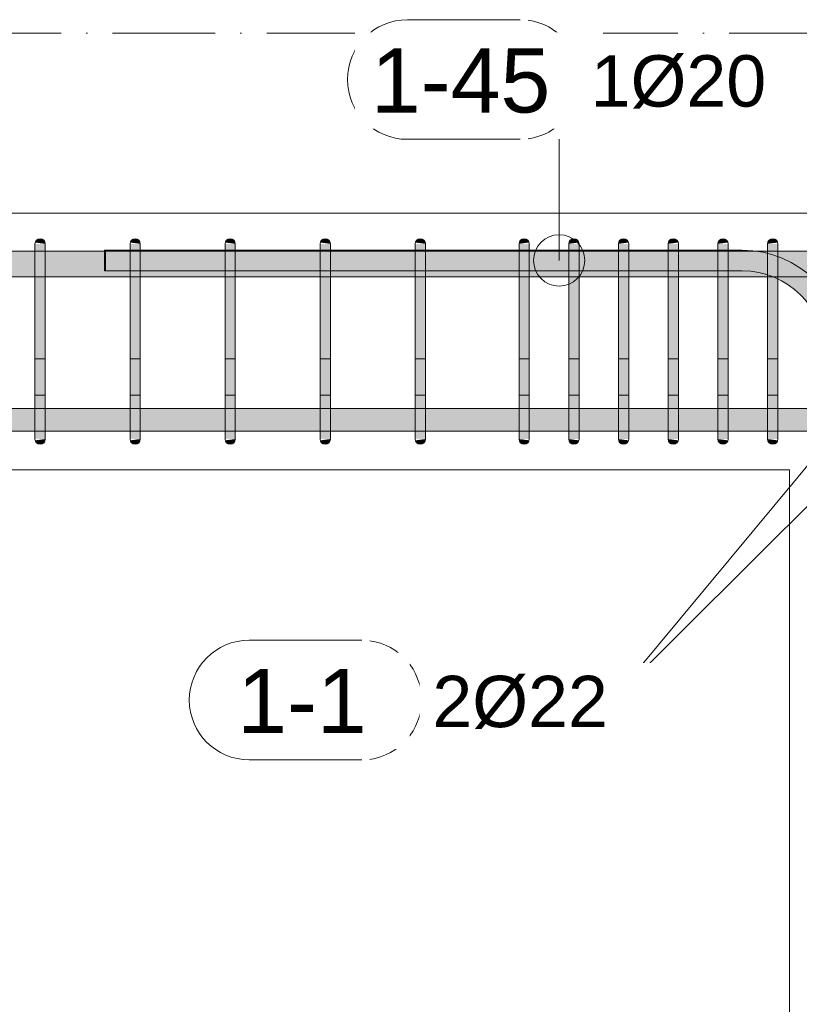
# Model space of a CAD drawing. Header units: millimetres. Extents: x -25607 to 9385, y 1894 to 10168.
# Tile 42 of 181: x -14139 to -13380, y 8150 to 9108. Entities that reach past the tile are written whole.
import ezdxf

# ---------------------------------------------------------------- set-up
doc = ezdxf.new("R2010")
doc.units = ezdxf.units.MM
doc.linetypes.add('Čerchovaná', pattern=[150, 100, -25, 0, -25])
for name, color, linetype, lineweight in [('A-FLOR-LEVL', 51, 'Continuous', 5), ('S-BEAM', 12, 'Continuous', 9), ('S-COLS', 52, 'Continuous', 9), ('S-RBAR', 171, 'Continuous', 5), ('S-RBAR-IDEN', 171, 'Continuous', 5)]:
    doc.layers.add(name, color=color, linetype=linetype, lineweight=lineweight)
doc.styles.add('Arial', font='arial.ttf', dxfattribs={"height": 50})
doc.styles.add('Arial_1', font='arial.ttf', dxfattribs={"height": 62.5})

# ---------------------------------------------------------------- blocks, each defined once
blk = doc.blocks.new('Popisek výztuže - _Typ_ množství_PRAVÝ _řezy_-573729-V4')
at = {"layer": 'S-RBAR-IDEN'}
for p, q in [((-24857.77, 9096.15), (-24967.46, 9096.15)), ((-24967.46, 8979.71), (-24857.77, 8979.71))]:
    blk.add_line(p, q, dxfattribs=at)
for centre, start, end in [((-24967.46, 9037.93), 90, 270), ((-24857.77, 9037.93), 277.64339, 82.35661)]:
    blk.add_arc(centre, 58.22, start, end, dxfattribs=at)

msp = doc.modelspace()

# ---------------------------------------------------------------- hatches: boundary and pattern name
at = {"layer": 'S-RBAR'}
for points in [[(-14114.64, 8890), (-14114.81, 8891.29), (-14115.31, 8892.5), (-14116.1, 8893.54), (-14117.14, 8894.33), (-14118.34, 8894.83), (-14119.64, 8895), (-14120.93, 8894.83), (-14122.14, 8894.33), (-14123.17, 8893.54), (-14123.97, 8892.5), (-14124.47, 8891.29), (-14114.81, 8890.02)], [(-14022.09, 8890), (-14022.26, 8891.29), (-14022.76, 8892.5), (-14023.56, 8893.54), (-14024.75, 8894.4), (-14025.8, 8894.83), (-14027.09, 8895), (-14028.39, 8894.83), (-14029.59, 8894.33), (-14030.63, 8893.54), (-14031.42, 8892.5), (-14031.92, 8891.29), (-14022.26, 8890.02)], [(-13929.55, 8890), (-13929.72, 8891.29), (-13930.22, 8892.5), (-13931.01, 8893.54), (-13932.05, 8894.33), (-13933.25, 8894.83), (-13934.55, 8895), (-13935.84, 8894.83), (-13937.05, 8894.33), (-13938.08, 8893.54), (-13938.88, 8892.5), (-13939.38, 8891.29), (-13929.72, 8890.02)], [(-13837, 8890), (-13837.17, 8891.29), (-13837.67, 8892.5), (-13838.47, 8893.54), (-13839.5, 8894.33), (-13840.71, 8894.83), (-13842, 8895), (-13843.29, 8894.83), (-13844.5, 8894.33), (-13845.54, 8893.54), (-13846.33, 8892.5), (-13846.83, 8891.29), (-13837.17, 8890.02)], [(-13744.46, 8890), (-13744.63, 8891.29), (-13745.13, 8892.5), (-13745.92, 8893.54), (-13747.12, 8894.4), (-13748.16, 8894.83), (-13749.46, 8895), (-13750.75, 8894.83), (-13751.96, 8894.33), (-13752.99, 8893.54), (-13753.79, 8892.5), (-13754.28, 8891.29), (-13744.63, 8890.02)], [(-13653.33, 8890), (-13643.5, 8891.29), (-13644, 8892.5), (-13644.8, 8893.54), (-13646, 8894.4), (-13647.04, 8894.83), (-13648.33, 8895), (-13649.63, 8894.83), (-13650.83, 8894.33), (-13651.87, 8893.54), (-13652.66, 8892.5), (-13653.16, 8891.29)], [(-13604.94, 8890), (-13595.11, 8891.29), (-13595.61, 8892.5), (-13596.41, 8893.54), (-13597.61, 8894.4), (-13598.65, 8894.83), (-13599.94, 8895), (-13601.24, 8894.83), (-13602.44, 8894.33), (-13603.48, 8893.54), (-13604.27, 8892.5), (-13604.77, 8891.29)], [(-13556.55, 8890), (-13546.72, 8891.29), (-13547.29, 8892.59), (-13548.02, 8893.54), (-13549.22, 8894.4), (-13550.26, 8894.83), (-13551.55, 8895), (-13552.85, 8894.83), (-13554.05, 8894.33), (-13555.09, 8893.54), (-13555.88, 8892.5), (-13556.38, 8891.29)], [(-13508.16, 8890), (-13498.33, 8891.29), (-13498.83, 8892.5), (-13499.63, 8893.54), (-13500.83, 8894.4), (-13501.87, 8894.83), (-13503.16, 8895), (-13504.46, 8894.83), (-13505.66, 8894.33), (-13506.7, 8893.54), (-13507.49, 8892.5), (-13507.99, 8891.29)], [(-13459.77, 8890), (-13449.94, 8891.29), (-13450.44, 8892.5), (-13451.24, 8893.54), (-13452.44, 8894.4), (-13453.48, 8894.83), (-13454.77, 8895), (-13456.07, 8894.83), (-13457.27, 8894.33), (-13458.31, 8893.54), (-13459.1, 8892.5), (-13459.6, 8891.29)], [(-13411.38, 8890), (-13401.56, 8891.29), (-13402.05, 8892.5), (-13402.85, 8893.54), (-13404.05, 8894.4), (-13405.09, 8894.83), (-13406.38, 8895), (-13407.68, 8894.83), (-13408.88, 8894.33), (-13409.92, 8893.54), (-13410.72, 8892.5), (-13411.21, 8891.29)], [(-14114.64, 8865), (-14114.64, 8890), (-14124.64, 8890), (-14124.64, 8865)], [(-14055.95, 8882.8), (-14055.95, 8883.8), (-14056.95, 8883.8), (-14056.95, 8882.8)], [(-14022.09, 8865), (-14022.09, 8890), (-14032.09, 8890), (-14032.09, 8865)], [(-13939.55, 8865), (-13929.55, 8865), (-13929.55, 8890), (-13939.55, 8890), (-13939.55, 8869.55)], [(-13837, 8865), (-13837, 8890), (-13847, 8890), (-13847, 8865)], [(-13744.46, 8865), (-13744.46, 8890), (-13754.46, 8890), (-13754.46, 8865)], [(-13643.33, 8865), (-13643.33, 8890), (-13653.33, 8890), (-13653.33, 8865)], [(-13594.94, 8865), (-13594.94, 8890), (-13604.94, 8890), (-13604.94, 8865)], [(-13546.55, 8865), (-13546.72, 8890), (-13556.55, 8890), (-13556.55, 8865), (-13547.29, 8865)], [(-13498.16, 8865), (-13498.16, 8890), (-13508.16, 8890), (-13508.16, 8865)], [(-13449.77, 8865), (-13449.77, 8890), (-13459.77, 8890), (-13459.77, 8865)], [(-13401.38, 8865), (-13401.38, 8890), (-13411.38, 8890), (-13411.38, 8865)], [(-14124.64, 8725), (-14114.64, 8725), (-14114.64, 8865), (-14124.64, 8865), (-14124.64, 8741.44)], [(-14032.09, 8725), (-14022.09, 8725), (-14022.09, 8865), (-14032.09, 8865), (-14032.09, 8741.44)], [(-13933.09, 8725), (-13929.55, 8725), (-13929.55, 8865), (-13939.55, 8865), (-13939.55, 8725)], [(-13847, 8725), (-13837, 8725), (-13837, 8865), (-13847, 8865), (-13847, 8741.44)], [(-13754.46, 8725), (-13744.46, 8725), (-13744.46, 8865), (-13754.46, 8865), (-13754.46, 8741.44)], [(-13643.33, 8725), (-13643.33, 8865), (-13653.33, 8865), (-13653.33, 8725)], [(-13594.94, 8725), (-13594.94, 8865), (-13604.94, 8865), (-13604.94, 8725)], [(-13547.29, 8725), (-13546.55, 8725), (-13546.55, 8865), (-13556.55, 8865), (-13556.55, 8725)], [(-13498.16, 8725), (-13498.16, 8865), (-13508.16, 8865), (-13508.16, 8725)], [(-13449.77, 8725), (-13449.77, 8865), (-13459.77, 8865), (-13459.77, 8725)], [(-13401.38, 8725), (-13401.38, 8865), (-13411.38, 8865), (-13411.38, 8725)], [(-13643.5, 8700), (-13643.33, 8700), (-13643.33, 8725), (-13653.33, 8725), (-13653.33, 8700), (-13648.33, 8700)], [(-13595.11, 8700), (-13594.94, 8700), (-13594.94, 8725), (-13604.94, 8725), (-13604.94, 8700), (-13599.94, 8700)], [(-13546.72, 8700), (-13546.55, 8700), (-13546.55, 8725), (-13556.55, 8725), (-13556.55, 8700), (-13547.29, 8700)], [(-13498.33, 8700), (-13498.16, 8700), (-13498.16, 8725), (-13508.16, 8725), (-13508.16, 8700), (-13503.16, 8700)], [(-13449.94, 8700), (-13449.77, 8700), (-13449.77, 8725), (-13459.77, 8725), (-13459.77, 8700), (-13454.77, 8700)], [(-13401.56, 8700), (-13401.38, 8700), (-13401.38, 8725), (-13411.38, 8725), (-13411.38, 8700), (-13406.38, 8700)], [(-14119.64, 8695), (-14118.34, 8695.17), (-14117.14, 8695.67), (-14116.1, 8696.46), (-14115.31, 8697.5), (-14114.81, 8698.71), (-14114.81, 8699.98), (-14124.47, 8698.71), (-14123.97, 8697.5), (-14123.17, 8696.46), (-14122.14, 8695.67), (-14120.93, 8695.17)], [(-14027.09, 8695), (-14025.8, 8695.17), (-14024.59, 8695.67), (-14023.56, 8696.46), (-14022.76, 8697.5), (-14022.26, 8698.71), (-14022.26, 8699.98), (-14031.92, 8698.71), (-14031.42, 8697.5), (-14030.63, 8696.46), (-14029.59, 8695.67), (-14028.39, 8695.17)], [(-13934.55, 8695), (-13933.09, 8695.24), (-13932.05, 8695.67), (-13931.01, 8696.46), (-13930.22, 8697.5), (-13929.72, 8698.71), (-13929.72, 8699.98), (-13939.38, 8698.71), (-13938.88, 8697.5), (-13938.08, 8696.46), (-13937.05, 8695.67), (-13935.84, 8695.17)], [(-13842, 8695), (-13840.71, 8695.17), (-13839.5, 8695.67), (-13838.47, 8696.46), (-13837.67, 8697.5), (-13837.17, 8698.71), (-13837.17, 8699.98), (-13846.83, 8698.71), (-13846.33, 8697.5), (-13845.54, 8696.46), (-13844.5, 8695.67), (-13843.29, 8695.17)], [(-13749.46, 8695), (-13748.16, 8695.17), (-13746.96, 8695.67), (-13745.92, 8696.46), (-13745.13, 8697.5), (-13744.63, 8698.71), (-13744.63, 8699.98), (-13754.28, 8698.71), (-13753.79, 8697.5), (-13752.99, 8696.46), (-13751.96, 8695.67), (-13750.75, 8695.17)], [(-13648.33, 8695), (-13647.04, 8695.17), (-13645.83, 8695.67), (-13644.8, 8696.46), (-13644, 8697.5), (-13643.5, 8698.71), (-13653.33, 8700), (-13653.16, 8698.71), (-13652.66, 8697.5), (-13651.87, 8696.46), (-13650.83, 8695.67), (-13649.63, 8695.17)], [(-13599.94, 8695), (-13598.65, 8695.17), (-13597.44, 8695.67), (-13596.41, 8696.46), (-13595.61, 8697.5), (-13595.11, 8698.71), (-13604.94, 8700), (-13604.77, 8698.71), (-13604.27, 8697.5), (-13603.48, 8696.46), (-13602.44, 8695.67), (-13601.24, 8695.17)], [(-13551.55, 8695), (-13550.26, 8695.17), (-13549.05, 8695.67), (-13548.02, 8696.46), (-13547.22, 8697.5), (-13546.72, 8698.71), (-13556.55, 8700), (-13556.38, 8698.71), (-13555.88, 8697.5), (-13555.09, 8696.46), (-13554.05, 8695.67), (-13552.85, 8695.17)], [(-13503.16, 8695), (-13501.87, 8695.17), (-13500.66, 8695.67), (-13499.63, 8696.46), (-13498.83, 8697.5), (-13498.33, 8698.71), (-13508.16, 8700), (-13507.99, 8698.71), (-13507.49, 8697.5), (-13506.7, 8696.46), (-13505.66, 8695.67), (-13504.46, 8695.17)], [(-13454.77, 8695), (-13453.48, 8695.17), (-13452.27, 8695.67), (-13451.24, 8696.46), (-13450.44, 8697.5), (-13449.94, 8698.71), (-13459.77, 8700), (-13459.6, 8698.71), (-13459.1, 8697.5), (-13458.31, 8696.46), (-13457.27, 8695.67), (-13456.07, 8695.17)], [(-13406.38, 8695), (-13405.09, 8695.17), (-13403.88, 8695.67), (-13402.85, 8696.46), (-13402.05, 8697.5), (-13401.56, 8698.71), (-13411.38, 8700), (-13411.21, 8698.71), (-13410.72, 8697.5), (-13409.92, 8696.46), (-13408.88, 8695.67), (-13407.68, 8695.17)]]:
    msp.add_hatch(color=7, dxfattribs=at).paths.add_polyline_path(points)
h = msp.add_hatch(color=7, dxfattribs=at)
h.paths.add_polyline_path([(-13643.33, 8882.8), (-13604.94, 8882.8), (-13604.94, 8883.8), (-13643.33, 8883.8)])
h.paths.add_polyline_path([(-14022.09, 8882.8), (-13939.55, 8882.8), (-13939.55, 8883.8), (-14022.09, 8883.8)])
h.paths.add_polyline_path([(-13459.77, 8882.8), (-13459.77, 8883.8), (-13498.16, 8883.8), (-13498.16, 8882.8), (-13470.14, 8882.8)])
h.paths.add_polyline_path([(-14048.83, 8882.8), (-14032.09, 8882.8), (-14032.09, 8883.8), (-14055.95, 8883.8), (-14055.95, 8882.8)])
h.paths.add_polyline_path([(-13435.95, 8882.8), (-13435.95, 8883.8), (-13449.77, 8883.8), (-13449.77, 8882.8)])
h.paths.add_polyline_path([(-13508.16, 8882.8), (-13508.16, 8883.8), (-13546.55, 8883.8), (-13546.55, 8882.8), (-13508.72, 8882.8)])
h.paths.add_polyline_path([(-13929.55, 8882.8), (-13847, 8882.8), (-13847, 8883.8), (-13929.55, 8883.8)])
h.paths.add_polyline_path([(-13837, 8882.8), (-13754.46, 8882.8), (-13754.46, 8883.8), (-13837, 8883.8)])
h.paths.add_polyline_path([(-13556.55, 8882.8), (-13556.55, 8883.8), (-13594.94, 8883.8), (-13594.94, 8882.8), (-13585.87, 8882.8)])
h.paths.add_polyline_path([(-13744.46, 8882.8), (-13653.33, 8882.8), (-13653.33, 8883.8), (-13744.46, 8883.8)])
h = msp.add_hatch(color=7, dxfattribs=at)
h.paths.add_polyline_path([(-13353, 8783.8), (-13335.95, 8783.8), (-13339.36, 8809.69), (-13349.35, 8833.8), (-13353, 8838.56), (-13353, 8788.41)])
h.paths.add_polyline_path([(-13363, 8814.94), (-13363, 8851.59), (-13365.24, 8854.51), (-13369.53, 8857.8), (-13401.38, 8857.8), (-13401.38, 8855.34), (-13395.95, 8853.09), (-13379.38, 8840.37), (-13366.67, 8823.8)])
h.paths.add_polyline_path([(-13435.95, 8882.8), (-13428.35, 8882.8), (-13435.95, 8883.8)])
h = msp.add_hatch(color=7, dxfattribs=at)
h.paths.add_polyline_path([(-15557.5, 8857.8), (-15403.33, 8857.8), (-15403.33, 8882.8), (-15557.5, 8882.8), (-15557.5, 8863.81)])
h.paths.add_polyline_path([(-12307.91, 8857.8), (-12307.91, 8882.8), (-12390.45, 8882.8), (-12390.45, 8857.8), (-12312.75, 8857.8)])
h.paths.add_polyline_path([(-15393.33, 8857.8), (-15234.17, 8857.8), (-15234.17, 8882.8), (-15393.33, 8882.8), (-15393.33, 8863.81)])
h.paths.add_polyline_path([(-15224.17, 8857.8), (-15065, 8857.8), (-15065, 8882.8), (-15224.17, 8882.8), (-15224.17, 8863.81)])
h.paths.add_polyline_path([(-12483, 8857.8), (-12400.45, 8857.8), (-12400.45, 8882.8), (-12483, 8882.8), (-12483, 8863.81)])
h.paths.add_polyline_path([(-12020.27, 8857.8), (-11937.73, 8857.8), (-11937.73, 8882.8), (-12020.27, 8882.8), (-12020.27, 8863.81)])
h.paths.add_polyline_path([(-12112.82, 8857.8), (-12030.27, 8857.8), (-12030.27, 8882.8), (-12112.82, 8882.8), (-12112.82, 8863.81)])
h.paths.add_polyline_path([(-12575.54, 8857.8), (-12493, 8857.8), (-12493, 8882.8), (-12575.54, 8882.8), (-12575.54, 8863.81)])
h.paths.add_polyline_path([(-12158.43, 8857.8), (-12122.82, 8857.8), (-12122.82, 8882.8), (-12205.36, 8882.8), (-12205.36, 8857.8)])
h.paths.add_polyline_path([(-12621.38, 8857.8), (-12585.54, 8857.8), (-12585.54, 8882.8), (-12675.54, 8882.8), (-12675.54, 8857.8)])
h.paths.add_polyline_path([(-12215.36, 8857.8), (-12215.36, 8882.8), (-12297.91, 8882.8), (-12297.91, 8857.8)])
h.paths.add_polyline_path([(-12733.93, 8857.8), (-12733.93, 8882.8), (-12772.32, 8882.8), (-12772.32, 8857.8)])
h.paths.add_polyline_path([(-15055, 8857.8), (-14865, 8857.8), (-14865, 8882.8), (-15055, 8882.8), (-15055, 8863.81)])
h.paths.add_polyline_path([(-14855, 8857.8), (-14772.45, 8857.8), (-14772.45, 8882.8), (-14855, 8882.8), (-14855, 8863.81)])
h.paths.add_polyline_path([(-14669.91, 8857.8), (-14587.36, 8857.8), (-14587.36, 8882.8), (-14669.91, 8882.8), (-14669.91, 8863.81)])
h.paths.add_polyline_path([(-14762.45, 8857.8), (-14679.91, 8857.8), (-14679.91, 8882.8), (-14762.45, 8882.8), (-14762.45, 8863.81)])
h.paths.add_polyline_path([(-12685.54, 8857.8), (-12685.54, 8882.8), (-12723.93, 8882.8), (-12723.93, 8857.8)])
h.paths.add_polyline_path([(-14484.82, 8857.8), (-14402.27, 8857.8), (-14402.27, 8882.8), (-14484.82, 8882.8), (-14484.82, 8863.81)])
h.paths.add_polyline_path([(-14577.36, 8857.8), (-14494.82, 8857.8), (-14494.82, 8882.8), (-14577.36, 8882.8), (-14577.36, 8863.81)])
h.paths.add_polyline_path([(-12927.49, 8857.8), (-12927.49, 8882.8), (-12965.88, 8882.8), (-12965.88, 8857.8), (-12930.02, 8857.8)])
h.paths.add_polyline_path([(-12879.1, 8857.8), (-12879.1, 8882.8), (-12917.49, 8882.8), (-12917.49, 8857.8)])
h.paths.add_polyline_path([(-12830.71, 8857.8), (-12830.71, 8882.8), (-12869.1, 8882.8), (-12869.1, 8857.8)])
h.paths.add_polyline_path([(-12782.32, 8857.8), (-12782.32, 8882.8), (-12820.71, 8882.8), (-12820.71, 8857.8)])
h.paths.add_polyline_path([(-13072.66, 8857.8), (-13072.66, 8882.8), (-13111.05, 8882.8), (-13111.05, 8857.8), (-13084.34, 8857.8)])
h.paths.add_polyline_path([(-10919.71, 8857.8), (-10919.71, 8882.8), (-11087.36, 8882.8), (-11087.36, 8857.8), (-10923.88, 8857.8)])
h.paths.add_polyline_path([(-10780, 8857.8), (-10780, 8882.8), (-10909.71, 8882.8), (-10909.71, 8857.8)])
h.paths.add_polyline_path([(-11097.36, 8857.8), (-11097.36, 8882.8), (-11265, 8882.8), (-11265, 8857.8), (-11232.51, 8857.8)])
h.paths.add_polyline_path([(-11275, 8857.8), (-11275, 8882.8), (-11465, 8882.8), (-11465, 8857.8), (-11386.83, 8857.8)])
h.paths.add_polyline_path([(-13062.66, 8857.8), (-13024.27, 8857.8), (-13024.27, 8882.8), (-13062.66, 8882.8), (-13062.66, 8863.81)])
h.paths.add_polyline_path([(-12975.88, 8857.8), (-12975.88, 8882.8), (-13014.27, 8882.8), (-13014.27, 8857.8)])
h.paths.add_polyline_path([(-14392.27, 8857.8), (-14309.73, 8857.8), (-14309.73, 8882.8), (-14392.27, 8882.8), (-14392.27, 8863.81)])
h.paths.add_polyline_path([(-14207.18, 8857.8), (-14124.64, 8857.8), (-14124.64, 8882.8), (-14207.18, 8882.8), (-14207.18, 8863.81)])
h.paths.add_polyline_path([(-14299.73, 8857.8), (-14217.18, 8857.8), (-14217.18, 8882.8), (-14299.73, 8882.8), (-14299.73, 8863.81)])
h.paths.add_polyline_path([(-14022.09, 8857.8), (-13939.55, 8857.8), (-13939.55, 8882.8), (-14022.09, 8882.8), (-14022.09, 8863.81)])
h.paths.add_polyline_path([(-14114.64, 8857.8), (-14032.09, 8857.8), (-14032.09, 8882.8), (-14114.64, 8882.8), (-14114.64, 8863.81)])
h.paths.add_polyline_path([(-13929.55, 8857.8), (-13847, 8857.8), (-13847, 8882.8), (-13929.55, 8882.8), (-13929.55, 8863.81)])
h.paths.add_polyline_path([(-13217.83, 8857.8), (-13217.83, 8882.8), (-13256.22, 8882.8), (-13256.22, 8857.8), (-13238.66, 8857.8)])
h.paths.add_polyline_path([(-13207.83, 8857.8), (-13169.44, 8857.8), (-13169.44, 8882.8), (-13207.83, 8882.8), (-13207.83, 8863.81)])
h.paths.add_polyline_path([(-13121.05, 8857.8), (-13121.05, 8882.8), (-13159.44, 8882.8), (-13159.44, 8857.8)])
h.paths.add_polyline_path([(-11927.73, 8857.8), (-11845.18, 8857.8), (-11845.18, 8882.8), (-11927.73, 8882.8), (-11927.73, 8863.81)])
h.paths.add_polyline_path([(-11742.64, 8857.8), (-11660.09, 8857.8), (-11660.09, 8882.8), (-11742.64, 8882.8), (-11742.64, 8863.81)])
h.paths.add_polyline_path([(-11835.18, 8857.8), (-11752.64, 8857.8), (-11752.64, 8882.8), (-11835.18, 8882.8), (-11835.18, 8863.81)])
h.paths.add_polyline_path([(-13744.46, 8857.8), (-13653.33, 8857.8), (-13653.33, 8882.8), (-13744.46, 8882.8), (-13744.46, 8863.81)])
h.paths.add_polyline_path([(-13837, 8857.8), (-13754.46, 8857.8), (-13754.46, 8882.8), (-13837, 8882.8), (-13837, 8863.81)])
h.paths.add_polyline_path([(-13556.55, 8857.8), (-13556.55, 8882.8), (-13594.94, 8882.8), (-13594.94, 8857.8)])
h.paths.add_polyline_path([(-13643.33, 8857.8), (-13604.94, 8857.8), (-13604.94, 8882.8), (-13643.33, 8882.8), (-13643.33, 8863.81)])
h.paths.add_polyline_path([(-11557.55, 8857.8), (-11475, 8857.8), (-11475, 8882.8), (-11557.55, 8882.8), (-11557.55, 8863.81)])
h.paths.add_polyline_path([(-13401.38, 8857.8), (-13363, 8857.8), (-13363, 8882.8), (-13401.38, 8882.8), (-13401.38, 8863.81)])
h.paths.add_polyline_path([(-13449.77, 8857.8), (-13411.38, 8857.8), (-13411.38, 8882.8), (-13449.77, 8882.8), (-13449.77, 8863.81)])
h.paths.add_polyline_path([(-13498.16, 8857.8), (-13459.77, 8857.8), (-13459.77, 8882.8), (-13498.16, 8882.8), (-13498.16, 8863.81)])
h.paths.add_polyline_path([(-11650.09, 8857.8), (-11567.55, 8857.8), (-11567.55, 8882.8), (-11650.09, 8882.8), (-11650.09, 8863.81)])
h.paths.add_polyline_path([(-13546.55, 8857.8), (-13508.16, 8857.8), (-13508.16, 8882.8), (-13546.55, 8882.8), (-13546.55, 8863.81)])
h.paths.add_polyline_path([(-13304.61, 8857.8), (-13266.22, 8857.8), (-13266.22, 8882.8), (-13304.61, 8882.8), (-13304.61, 8863.81)])
h.paths.add_polyline_path([(-13353, 8857.8), (-13314.61, 8857.8), (-13314.61, 8882.8), (-13353, 8882.8), (-13353, 8863.81)])
h = msp.add_hatch(color=7, dxfattribs=at)
h.paths.add_polyline_path([(-17960, 8707.64), (-17926.05, 8707.92), (-17926.05, 8729.64), (-17960, 8729.64), (-17960, 8710.85)])
h.paths.add_polyline_path([(-17173.79, 8707.64), (-17112.91, 8707.92), (-17112.91, 8729.64), (-17195.45, 8729.64), (-17195.45, 8707.64)])
h.paths.add_polyline_path([(-14217.18, 8707.64), (-14217.18, 8729.64), (-14299.73, 8729.64), (-14299.73, 8707.64), (-14241.73, 8707.64)])
h.paths.add_polyline_path([(-13175, 8707.64), (-13175, 8729.64), (-13207.83, 8729.64), (-13207.83, 8707.64), (-13200.08, 8707.64)])
h.paths.add_polyline_path([(-17102.91, 8707.64), (-17020.36, 8707.92), (-17020.36, 8729.64), (-17102.91, 8729.64), (-17102.91, 8707.92)])
h.paths.add_polyline_path([(-17916.05, 8707.64), (-17877.66, 8707.92), (-17877.66, 8729.64), (-17916.05, 8729.64), (-17916.05, 8707.92)])
h.paths.add_polyline_path([(-14207.18, 8707.64), (-14124.64, 8707.92), (-14124.64, 8729.64), (-14207.18, 8729.64), (-14207.18, 8707.92)])
h.paths.add_polyline_path([(-17752.48, 8707.64), (-17732.49, 8707.92), (-17732.49, 8729.64), (-17770.88, 8729.64), (-17770.88, 8707.64)])
h.paths.add_polyline_path([(-17010.36, 8707.64), (-16927.82, 8707.92), (-16927.82, 8729.64), (-17010.36, 8729.64), (-17010.36, 8707.92)])
h.paths.add_polyline_path([(-13238.66, 8707.64), (-13217.83, 8707.92), (-13217.83, 8729.64), (-13256.22, 8729.64), (-13256.22, 8707.64)])
h.paths.add_polyline_path([(-14309.73, 8707.64), (-14309.73, 8729.64), (-14392.27, 8729.64), (-14392.27, 8707.64), (-14318.89, 8707.64)])
h.paths.add_polyline_path([(-16917.82, 8707.64), (-16835.27, 8707.92), (-16835.27, 8729.64), (-16917.82, 8729.64), (-16917.82, 8707.92)])
h.paths.add_polyline_path([(-17205.45, 8707.64), (-17205.45, 8729.64), (-17288, 8729.64), (-17288, 8707.64), (-17212.36, 8707.64)])
h.paths.add_polyline_path([(-13277.24, 8707.64), (-13266.22, 8707.92), (-13266.22, 8729.64), (-13304.61, 8729.64), (-13304.61, 8707.64)])
h.paths.add_polyline_path([(-17684.1, 8707.64), (-17684.1, 8729.64), (-17722.49, 8729.64), (-17722.49, 8707.64), (-17713.9, 8707.64)])
h.paths.add_polyline_path([(-14114.64, 8707.64), (-14032.09, 8707.92), (-14032.09, 8729.64), (-14114.64, 8729.64), (-14114.64, 8707.92)])
h.paths.add_polyline_path([(-16825.27, 8707.64), (-16742.73, 8707.92), (-16742.73, 8729.64), (-16825.27, 8729.64), (-16825.27, 8707.92)])
h.paths.add_polyline_path([(-16732.73, 8707.64), (-16650.18, 8707.92), (-16650.18, 8729.64), (-16732.73, 8729.64), (-16732.73, 8707.92)])
h.paths.add_polyline_path([(-13315.82, 8707.64), (-13314.61, 8707.92), (-13314.61, 8729.64), (-13353, 8729.64), (-13353, 8707.64)])
h.paths.add_polyline_path([(-14402.27, 8707.64), (-14402.27, 8729.64), (-14484.82, 8729.64), (-14484.82, 8707.64), (-14434.63, 8707.64)])
h.paths.add_polyline_path([(-16640.18, 8707.64), (-16557.64, 8707.92), (-16557.64, 8729.64), (-16640.18, 8729.64), (-16640.18, 8707.92)])
h.paths.add_polyline_path([(-17674.1, 8707.64), (-17635.71, 8707.92), (-17635.71, 8729.64), (-17674.1, 8729.64), (-17674.1, 8707.92)])
h.paths.add_polyline_path([(-14494.82, 8707.64), (-14494.82, 8729.64), (-14577.36, 8729.64), (-14577.36, 8707.64), (-14511.79, 8707.64)])
h.paths.add_polyline_path([(-13392.98, 8707.64), (-13363, 8707.92), (-13363, 8729.64), (-13401.38, 8729.64), (-13401.38, 8707.64)])
h.paths.add_polyline_path([(-17625.71, 8707.64), (-17587.32, 8707.92), (-17587.32, 8729.64), (-17625.71, 8729.64), (-17625.71, 8707.92)])
h.paths.add_polyline_path([(-14587.36, 8707.64), (-14587.36, 8729.64), (-14669.91, 8729.64), (-14669.91, 8707.64), (-14588.95, 8707.64)])
h.paths.add_polyline_path([(-16547.64, 8707.64), (-16465.09, 8707.92), (-16465.09, 8729.64), (-16547.64, 8729.64), (-16547.64, 8707.92)])
h.paths.add_polyline_path([(-17298, 8707.64), (-17298, 8729.64), (-17380.54, 8729.64), (-17380.54, 8707.64), (-17328.1, 8707.64)])
h.paths.add_polyline_path([(-14022.09, 8707.64), (-13939.55, 8707.92), (-13939.55, 8729.64), (-14022.09, 8729.64), (-14022.09, 8707.92)])
h.paths.add_polyline_path([(-16455.09, 8707.64), (-16372.55, 8707.92), (-16372.55, 8729.64), (-16455.09, 8729.64), (-16455.09, 8707.92)])
h.paths.add_polyline_path([(-13431.56, 8707.64), (-13411.38, 8707.92), (-13411.38, 8729.64), (-13449.77, 8729.64), (-13449.77, 8707.64)])
h.paths.add_polyline_path([(-14679.91, 8707.64), (-14679.91, 8729.64), (-14762.45, 8729.64), (-14762.45, 8707.64), (-14704.69, 8707.64)])
h.paths.add_polyline_path([(-16362.55, 8707.64), (-16280, 8707.92), (-16280, 8729.64), (-16362.55, 8729.64), (-16362.55, 8707.92)])
h.paths.add_polyline_path([(-13470.14, 8707.64), (-13459.77, 8707.92), (-13459.77, 8729.64), (-13498.16, 8729.64), (-13498.16, 8707.64)])
h.paths.add_polyline_path([(-14772.45, 8707.64), (-14772.45, 8729.64), (-14855, 8729.64), (-14855, 8707.64), (-14781.84, 8707.64)])
h.paths.add_polyline_path([(-16270, 8707.64), (-16080, 8707.92), (-16080, 8729.64), (-16270, 8729.64), (-16270, 8707.92)])
h.paths.add_polyline_path([(-17791.06, 8707.64), (-17780.88, 8707.92), (-17780.88, 8729.64), (-17819.27, 8729.64), (-17819.27, 8707.64)])
h.paths.add_polyline_path([(-17390.54, 8707.64), (-17390.54, 8729.64), (-17480.54, 8729.64), (-17480.54, 8707.64), (-17405.26, 8707.64)])
h.paths.add_polyline_path([(-13508.72, 8707.64), (-13508.16, 8707.92), (-13508.16, 8729.64), (-13546.55, 8729.64), (-13546.55, 8707.64)])
h.paths.add_polyline_path([(-16070, 8707.64), (-15910.83, 8707.92), (-15910.83, 8729.64), (-16070, 8729.64), (-16070, 8707.92)])
h.paths.add_polyline_path([(-17577.32, 8707.64), (-17538.93, 8707.92), (-17538.93, 8729.64), (-17577.32, 8729.64), (-17577.32, 8707.92)])
h.paths.add_polyline_path([(-13929.55, 8707.64), (-13847, 8707.92), (-13847, 8729.64), (-13929.55, 8729.64), (-13929.55, 8707.92)])
h.paths.add_polyline_path([(-13585.87, 8707.64), (-13556.55, 8707.92), (-13556.55, 8729.64), (-13594.94, 8729.64), (-13594.94, 8707.64)])
h.paths.add_polyline_path([(-14865, 8707.64), (-14865, 8729.64), (-15055, 8729.64), (-15055, 8707.64), (-14897.58, 8707.64)])
h.paths.add_polyline_path([(-17867.66, 8707.64), (-17829.27, 8707.92), (-17829.27, 8729.64), (-17867.66, 8729.64), (-17867.66, 8707.92)])
h.paths.add_polyline_path([(-15900.83, 8707.64), (-15741.67, 8707.92), (-15741.67, 8729.64), (-15900.83, 8729.64), (-15900.83, 8707.92)])
h.paths.add_polyline_path([(-13624.45, 8707.64), (-13604.94, 8707.92), (-13604.94, 8729.64), (-13643.33, 8729.64), (-13643.33, 8707.64)])
h.paths.add_polyline_path([(-13837, 8707.64), (-13754.46, 8707.92), (-13754.46, 8729.64), (-13837, 8729.64), (-13837, 8707.92)])
h.paths.add_polyline_path([(-15731.67, 8707.64), (-15572.5, 8707.92), (-15572.5, 8729.64), (-15731.67, 8729.64), (-15731.67, 8707.92)])
h.paths.add_polyline_path([(-15065, 8707.64), (-15065, 8729.64), (-15224.17, 8729.64), (-15224.17, 8707.64), (-15090.48, 8707.64)])
h.paths.add_polyline_path([(-17521, 8707.64), (-17490.54, 8707.92), (-17490.54, 8729.64), (-17528.93, 8729.64), (-17528.93, 8707.64)])
h.paths.add_polyline_path([(-13663.03, 8707.64), (-13653.33, 8707.92), (-13653.33, 8729.64), (-13744.46, 8729.64), (-13744.46, 8707.64), (-13701.61, 8707.64)])
h.paths.add_polyline_path([(-15234.17, 8707.64), (-15234.17, 8729.64), (-15393.33, 8729.64), (-15393.33, 8707.64), (-15244.8, 8707.64)])
h.paths.add_polyline_path([(-15562.5, 8707.64), (-15403.33, 8707.92), (-15403.33, 8729.64), (-15562.5, 8729.64), (-15562.5, 8707.92)])
h = msp.add_hatch(color=7, dxfattribs=at)
h.paths.add_polyline_path([(-14114.64, 8703.08), (-14114.64, 8703.74), (-14115.99, 8703.89), (-14116.84, 8703.51)])
h.paths.add_polyline_path([(-14120.13, 8705.53), (-14121.81, 8707.49), (-14124.64, 8707.92), (-14124.64, 8706.75)])
h.paths.add_polyline_path([(-14114.64, 8711.72), (-14114.64, 8713.44), (-14124.64, 8715.43), (-14119.91, 8711.91)])
h.paths.add_polyline_path([(-14124.64, 8724.03), (-14114.64, 8724.24), (-14114.64, 8725), (-14124.64, 8725)])
h = msp.add_hatch(color=7, dxfattribs=at)
h.paths.add_polyline_path([(-14114.64, 8700), (-14114.64, 8703.08), (-14116.84, 8703.51), (-14115.99, 8703.89), (-14114.64, 8703.74), (-14114.64, 8711.72), (-14119.17, 8711.99), (-14124.64, 8715.43), (-14124.64, 8708.15), (-14121.66, 8707.32), (-14120.13, 8705.53), (-14124.64, 8706.75), (-14124.47, 8700.99), (-14122.55, 8700.85), (-14118.34, 8700.4)])
h.paths.add_polyline_path([(-14119.64, 8700), (-14114.64, 8700), (-14124.64, 8700.85), (-14124.47, 8700)])
h.paths.add_polyline_path([(-14114.64, 8713.44), (-14114.64, 8724.24), (-14116.67, 8724.03), (-14124.64, 8724.03), (-14124.64, 8715.43)])
h = msp.add_hatch(color=7, dxfattribs=at)
h.paths.add_polyline_path([(-14022.09, 8703.08), (-14022.09, 8703.74), (-14023.45, 8703.89), (-14024.29, 8703.51)])
h.paths.add_polyline_path([(-14027.58, 8705.53), (-14029.27, 8707.49), (-14032.09, 8707.92), (-14032.09, 8706.75)])
h.paths.add_polyline_path([(-14022.09, 8711.72), (-14022.09, 8713.44), (-14032.09, 8715.43), (-14027.37, 8711.91)])
h.paths.add_polyline_path([(-14032.09, 8724.03), (-14022.09, 8724.24), (-14022.09, 8725), (-14032.09, 8725)])
h = msp.add_hatch(color=7, dxfattribs=at)
h.paths.add_polyline_path([(-14022.09, 8700), (-14022.09, 8703.08), (-14024.29, 8703.51), (-14023.45, 8703.89), (-14022.09, 8703.74), (-14022.09, 8711.72), (-14026.62, 8711.99), (-14032.09, 8715.43), (-14032.09, 8708.15), (-14029.12, 8707.32), (-14027.58, 8705.53), (-14032.09, 8706.75), (-14031.92, 8700.99), (-14030, 8700.85), (-14025.8, 8700.4)])
h.paths.add_polyline_path([(-14027.09, 8700), (-14022.09, 8700), (-14032.09, 8700.85), (-14031.92, 8700)])
h.paths.add_polyline_path([(-14022.09, 8713.44), (-14022.09, 8724.24), (-14024.12, 8724.03), (-14032.09, 8724.03), (-14032.09, 8715.43)])
h = msp.add_hatch(color=7, dxfattribs=at)
h.paths.add_polyline_path([(-13929.55, 8703.08), (-13929.55, 8703.74), (-13930.9, 8703.89), (-13931.75, 8703.51)])
h.paths.add_polyline_path([(-13935.04, 8705.53), (-13936.72, 8707.49), (-13939.55, 8707.92), (-13939.55, 8706.75)])
h.paths.add_polyline_path([(-13929.55, 8711.72), (-13929.55, 8713.44), (-13939.55, 8715.43), (-13934.82, 8711.91), (-13933.09, 8711.85)])
h.paths.add_polyline_path([(-13933.09, 8724.03), (-13929.55, 8724.24), (-13929.55, 8725), (-13939.55, 8725), (-13939.55, 8724.03)])
h = msp.add_hatch(color=7, dxfattribs=at)
h.paths.add_polyline_path([(-13929.55, 8700), (-13929.55, 8703.08), (-13931.75, 8703.51), (-13930.9, 8703.89), (-13929.55, 8703.74), (-13929.55, 8711.72), (-13934.08, 8711.99), (-13939.55, 8715.43), (-13939.55, 8708.15), (-13936.57, 8707.32), (-13935.04, 8705.53), (-13939.55, 8706.75), (-13939.38, 8700.99), (-13937.46, 8700.85), (-13933.09, 8700.38)])
h.paths.add_polyline_path([(-13939.55, 8700), (-13929.55, 8700), (-13939.55, 8700.85)])
h.paths.add_polyline_path([(-13929.55, 8713.44), (-13929.55, 8724.24), (-13933.09, 8724.03), (-13939.55, 8724.03), (-13939.55, 8715.43), (-13933.09, 8714.15)])
h = msp.add_hatch(color=7, dxfattribs=at)
h.paths.add_polyline_path([(-13837, 8703.08), (-13837, 8703.74), (-13838.36, 8703.89), (-13839.2, 8703.51)])
h.paths.add_polyline_path([(-13842.49, 8705.53), (-13844.17, 8707.49), (-13847, 8707.92), (-13847, 8706.75)])
h.paths.add_polyline_path([(-13837, 8711.72), (-13837, 8713.44), (-13847, 8715.43), (-13842.28, 8711.91)])
h.paths.add_polyline_path([(-13839.03, 8724.03), (-13837, 8724.24), (-13837, 8725), (-13847, 8725), (-13847, 8724.03)])
h = msp.add_hatch(color=7, dxfattribs=at)
h.paths.add_polyline_path([(-13837, 8700), (-13837, 8703.08), (-13839.2, 8703.51), (-13838.36, 8703.89), (-13837, 8703.74), (-13837, 8711.72), (-13841.53, 8711.99), (-13847, 8715.43), (-13847, 8708.15), (-13844.03, 8707.32), (-13842.49, 8705.53), (-13847, 8706.75), (-13846.83, 8700.99), (-13844.91, 8700.85), (-13840.71, 8700.4)])
h.paths.add_polyline_path([(-13842, 8700), (-13837, 8700), (-13847, 8700.85), (-13846.83, 8700)])
h.paths.add_polyline_path([(-13837, 8713.44), (-13837, 8724.24), (-13839.03, 8724.03), (-13847, 8724.03), (-13847, 8715.43)])
h = msp.add_hatch(color=7, dxfattribs=at)
h.paths.add_polyline_path([(-13744.46, 8703.08), (-13744.46, 8703.74), (-13745.81, 8703.89), (-13746.66, 8703.51)])
h.paths.add_polyline_path([(-13749.95, 8705.53), (-13751.63, 8707.49), (-13754.46, 8707.92), (-13754.46, 8706.75)])
h.paths.add_polyline_path([(-13744.46, 8711.72), (-13744.46, 8713.44), (-13754.46, 8715.43), (-13749.73, 8711.91)])
h.paths.add_polyline_path([(-13746.48, 8724.03), (-13744.46, 8724.24), (-13744.46, 8725), (-13754.46, 8725), (-13754.46, 8724.03)])
h = msp.add_hatch(color=7, dxfattribs=at)
h.paths.add_polyline_path([(-13744.46, 8700), (-13744.46, 8703.08), (-13746.66, 8703.51), (-13745.81, 8703.89), (-13744.46, 8703.74), (-13744.46, 8711.72), (-13748.99, 8711.99), (-13754.46, 8715.43), (-13754.46, 8708.15), (-13751.48, 8707.32), (-13749.95, 8705.53), (-13754.46, 8706.75), (-13754.28, 8700.99), (-13752.37, 8700.85), (-13748.16, 8700.4)])
h.paths.add_polyline_path([(-13749.46, 8700), (-13744.46, 8700), (-13754.46, 8700.85), (-13754.28, 8700)])
h.paths.add_polyline_path([(-13744.46, 8713.44), (-13744.46, 8724.24), (-13746.48, 8724.03), (-13754.46, 8724.03), (-13754.46, 8715.43)])

# ---------------------------------------------------------------- linework, layer by layer
at = {"layer": 'A-FLOR-LEVL', "linetype": 'Čerchovaná'}
msp.add_line((-25606.81, 9095), (-4574.67, 9095), dxfattribs=at)
at = {"layer": 'S-BEAM'}
for p, q in [((-13390, 8920), (-17745, 8920)), ((-13390, 8920), (-17745, 8920)), ((-17745, 8670), (-13390, 8670)), ((-13390, 8670), (-17745, 8670))]:
    msp.add_line(p, q, dxfattribs=at)
at = {"layer": 'S-COLS'}
for p, q in [((-12940, 8920), (-13390, 8920)), ((-13390, 8920), (-12940, 8920)), ((-13390, 8670), (-13390, 6370)), ((-13390, 6370), (-13390, 8670))]:
    msp.add_line(p, q, dxfattribs=at)
at = {"layer": 'S-RBAR'}
for p, q in [((-14124.64, 8865), (-14124.64, 8890)), ((-14124.64, 8865), (-14124.64, 8890)), ((-14114.64, 8865), (-14114.64, 8890)), ((-14114.64, 8865), (-14114.64, 8890)), ((-13435.95, 8883.8), (-14056.95, 8883.8)), ((-14056.95, 8883.8), (-14056.95, 8863.8)), ((-13435.95, 8883.8), (-14055.95, 8883.8)), ((-14055.95, 8883.8), (-14055.95, 8863.8)), ((-14032.09, 8865), (-14032.09, 8890)), ((-14032.09, 8865), (-14032.09, 8890)), ((-14022.09, 8865), (-14022.09, 8890)), ((-14022.09, 8865), (-14022.09, 8890)), ((-13939.55, 8865), (-13939.55, 8890)), ((-13939.55, 8865), (-13939.55, 8890)), ((-13929.55, 8865), (-13929.55, 8890)), ((-13929.55, 8865), (-13929.55, 8890)), ((-13847, 8865), (-13847, 8890)), ((-13847, 8865), (-13847, 8890)), ((-13837, 8865), (-13837, 8890)), ((-13837, 8865), (-13837, 8890)), ((-13754.46, 8865), (-13754.46, 8890)), ((-13754.46, 8865), (-13754.46, 8890)), ((-13744.46, 8865), (-13744.46, 8890)), ((-13744.46, 8865), (-13744.46, 8890)), ((-13653.33, 8890), (-13653.33, 8865)), ((-13653.33, 8890), (-13653.33, 8865)), ((-13643.33, 8890), (-13643.33, 8865)), ((-13643.33, 8890), (-13643.33, 8865)), ((-13604.94, 8890), (-13604.94, 8865)), ((-13604.94, 8890), (-13604.94, 8865)), ((-13594.94, 8890), (-13594.94, 8865)), ((-13594.94, 8890), (-13594.94, 8865)), ((-13556.55, 8890), (-13556.55, 8865)), ((-13556.55, 8890), (-13556.55, 8865)), ((-13546.55, 8890), (-13546.55, 8865)), ((-13546.55, 8890), (-13546.55, 8865)), ((-13508.16, 8890), (-13508.16, 8865)), ((-13508.16, 8890), (-13508.16, 8865)), ((-13498.16, 8890), (-13498.16, 8865)), ((-13498.16, 8890), (-13498.16, 8865)), ((-13459.77, 8890), (-13459.77, 8865)), ((-13459.77, 8890), (-13459.77, 8865)), ((-13449.77, 8890), (-13449.77, 8865)), ((-13449.77, 8890), (-13449.77, 8865)), ((-13411.38, 8890), (-13411.38, 8865)), ((-13411.38, 8890), (-13411.38, 8865)), ((-13401.38, 8890), (-13401.38, 8865)), ((-13401.38, 8890), (-13401.38, 8865)), ((-15557.5, 8882.8), (-10780, 8882.8)), ((-15557.5, 8882.8), (-10780, 8882.8)), ((-15557.5, 8882.8), (-10780, 8882.8)), ((-14124.64, 8725), (-14124.64, 8865)), ((-14124.64, 8865), (-14124.64, 8725)), ((-14114.64, 8725), (-14114.64, 8865)), ((-14114.64, 8865), (-14114.64, 8725)), ((-14032.09, 8725), (-14032.09, 8865)), ((-14032.09, 8865), (-14032.09, 8725)), ((-14022.09, 8725), (-14022.09, 8865)), ((-14022.09, 8865), (-14022.09, 8725)), ((-13939.55, 8725), (-13939.55, 8865)), ((-13939.55, 8865), (-13939.55, 8725)), ((-13929.55, 8725), (-13929.55, 8865)), ((-13929.55, 8865), (-13929.55, 8725)), ((-13847, 8725), (-13847, 8865)), ((-13847, 8865), (-13847, 8725)), ((-13837, 8725), (-13837, 8865)), ((-13837, 8865), (-13837, 8725)), ((-13754.46, 8725), (-13754.46, 8865)), ((-13754.46, 8865), (-13754.46, 8725)), ((-13744.46, 8725), (-13744.46, 8865)), ((-13744.46, 8865), (-13744.46, 8725)), ((-13653.33, 8725), (-13653.33, 8865)), ((-13653.33, 8865), (-13653.33, 8725)), ((-13643.33, 8725), (-13643.33, 8865)), ((-13643.33, 8865), (-13643.33, 8725)), ((-13604.94, 8725), (-13604.94, 8865)), ((-13604.94, 8865), (-13604.94, 8725)), ((-13594.94, 8725), (-13594.94, 8865)), ((-13594.94, 8865), (-13594.94, 8725)), ((-13556.55, 8725), (-13556.55, 8865)), ((-13556.55, 8865), (-13556.55, 8725)), ((-13546.55, 8725), (-13546.55, 8865)), ((-13546.55, 8865), (-13546.55, 8725)), ((-13508.16, 8725), (-13508.16, 8865)), ((-13508.16, 8865), (-13508.16, 8725)), ((-13498.16, 8725), (-13498.16, 8865)), ((-13498.16, 8865), (-13498.16, 8725)), ((-13459.77, 8725), (-13459.77, 8865)), ((-13459.77, 8865), (-13459.77, 8725)), ((-13449.77, 8725), (-13449.77, 8865)), ((-13449.77, 8865), (-13449.77, 8725)), ((-13411.38, 8725), (-13411.38, 8865)), ((-13411.38, 8865), (-13411.38, 8725)), ((-13401.38, 8725), (-13401.38, 8865)), ((-13401.38, 8865), (-13401.38, 8725)), ((-15557.5, 8857.8), (-10780, 8857.8)), ((-15557.5, 8857.8), (-10780, 8857.8)), ((-15557.5, 8857.8), (-10780, 8857.8)), ((-13435.95, 8863.8), (-14056.95, 8863.8)), ((-13435.95, 8863.8), (-14055.95, 8863.8)), ((-14124.64, 8778.03), (-14124.64, 8742.68)), ((-14124.64, 8778.03), (-14114.64, 8778.03)), ((-14114.64, 8778.03), (-14114.64, 8742.68)), ((-14032.09, 8778.03), (-14032.09, 8742.68)), ((-14032.09, 8778.03), (-14022.09, 8778.03)), ((-14022.09, 8778.03), (-14022.09, 8742.68)), ((-13939.55, 8778.03), (-13939.55, 8742.68)), ((-13939.55, 8778.03), (-13929.55, 8778.03)), ((-13929.55, 8778.03), (-13929.55, 8742.68)), ((-13847, 8778.03), (-13847, 8742.68)), ((-13847, 8778.03), (-13837, 8778.03)), ((-13837, 8778.03), (-13837, 8742.68)), ((-13754.46, 8778.03), (-13754.46, 8742.68)), ((-13754.46, 8778.03), (-13744.46, 8778.03)), ((-13744.46, 8778.03), (-13744.46, 8742.68)), ((-13653.33, 8778.03), (-13653.33, 8742.68)), ((-13653.33, 8778.03), (-13643.33, 8778.03)), ((-13643.33, 8778.03), (-13643.33, 8742.68)), ((-13604.94, 8778.03), (-13604.94, 8742.68)), ((-13604.94, 8778.03), (-13594.94, 8778.03)), ((-13594.94, 8778.03), (-13594.94, 8742.68)), ((-13556.55, 8778.03), (-13556.55, 8742.68)), ((-13556.55, 8778.03), (-13546.55, 8778.03)), ((-13546.55, 8778.03), (-13546.55, 8742.68)), ((-13508.16, 8778.03), (-13508.16, 8742.68)), ((-13508.16, 8778.03), (-13498.16, 8778.03)), ((-13498.16, 8778.03), (-13498.16, 8742.68)), ((-13459.77, 8778.03), (-13459.77, 8742.68)), ((-13459.77, 8778.03), (-13449.77, 8778.03)), ((-13449.77, 8778.03), (-13449.77, 8742.68)), ((-13411.38, 8778.03), (-13411.38, 8742.68)), ((-13411.38, 8778.03), (-13401.38, 8778.03)), ((-13401.38, 8778.03), (-13401.38, 8742.68)), ((-14124.64, 8700), (-14124.64, 8742.68)), ((-14114.64, 8742.68), (-14124.64, 8742.68)), ((-14124.64, 8707.32), (-14124.64, 8742.68)), ((-14114.64, 8700), (-14114.64, 8742.68)), ((-14114.64, 8707.32), (-14114.64, 8742.68)), ((-14032.09, 8700), (-14032.09, 8742.68)), ((-14022.09, 8742.68), (-14032.09, 8742.68)), ((-14032.09, 8707.32), (-14032.09, 8742.68)), ((-14022.09, 8700), (-14022.09, 8742.68)), ((-14022.09, 8707.32), (-14022.09, 8742.68)), ((-13939.55, 8700), (-13939.55, 8742.68)), ((-13929.55, 8742.68), (-13939.55, 8742.68)), ((-13939.55, 8707.32), (-13939.55, 8742.68)), ((-13929.55, 8700), (-13929.55, 8742.68)), ((-13929.55, 8707.32), (-13929.55, 8742.68)), ((-13847, 8700), (-13847, 8742.68)), ((-13837, 8742.68), (-13847, 8742.68)), ((-13847, 8707.32), (-13847, 8742.68)), ((-13837, 8700), (-13837, 8742.68)), ((-13837, 8707.32), (-13837, 8742.68)), ((-13754.46, 8700), (-13754.46, 8742.68)), ((-13744.46, 8742.68), (-13754.46, 8742.68)), ((-13754.46, 8707.32), (-13754.46, 8742.68)), ((-13744.46, 8700), (-13744.46, 8742.68)), ((-13744.46, 8707.32), (-13744.46, 8742.68)), ((-13653.33, 8742.68), (-13653.33, 8700)), ((-13643.33, 8742.68), (-13653.33, 8742.68)), ((-13653.33, 8707.32), (-13653.33, 8742.68)), ((-13643.33, 8742.68), (-13643.33, 8700)), ((-13643.33, 8707.32), (-13643.33, 8742.68)), ((-13604.94, 8742.68), (-13604.94, 8700)), ((-13594.94, 8742.68), (-13604.94, 8742.68)), ((-13604.94, 8707.32), (-13604.94, 8742.68)), ((-13594.94, 8742.68), (-13594.94, 8700)), ((-13594.94, 8707.32), (-13594.94, 8742.68)), ((-13556.55, 8742.68), (-13556.55, 8700)), ((-13546.55, 8742.68), (-13556.55, 8742.68)), ((-13556.55, 8707.32), (-13556.55, 8742.68)), ((-13546.55, 8742.68), (-13546.55, 8700)), ((-13546.55, 8707.32), (-13546.55, 8742.68)), ((-13508.16, 8742.68), (-13508.16, 8700)), ((-13498.16, 8742.68), (-13508.16, 8742.68)), ((-13508.16, 8707.32), (-13508.16, 8742.68)), ((-13498.16, 8742.68), (-13498.16, 8700)), ((-13498.16, 8707.32), (-13498.16, 8742.68)), ((-13459.77, 8742.68), (-13459.77, 8700)), ((-13449.77, 8742.68), (-13459.77, 8742.68)), ((-13459.77, 8707.32), (-13459.77, 8742.68)), ((-13449.77, 8742.68), (-13449.77, 8700)), ((-13449.77, 8707.32), (-13449.77, 8742.68)), ((-13411.38, 8742.68), (-13411.38, 8700)), ((-13401.38, 8742.68), (-13411.38, 8742.68)), ((-13411.38, 8707.32), (-13411.38, 8742.68)), ((-13401.38, 8742.68), (-13401.38, 8700)), ((-13401.38, 8707.32), (-13401.38, 8742.68)), ((-17960, 8729.64), (-13175, 8729.64)), ((-17960, 8729.64), (-13175, 8729.64)), ((-17960, 8729.64), (-13175, 8729.64)), ((-14124.64, 8700), (-14124.64, 8725)), ((-14124.64, 8707.32), (-14124.64, 8725)), ((-14114.64, 8700), (-14114.64, 8725)), ((-14114.64, 8700), (-14114.64, 8725)), ((-14032.09, 8700), (-14032.09, 8725)), ((-14032.09, 8707.32), (-14032.09, 8725)), ((-14022.09, 8700), (-14022.09, 8725)), ((-14022.09, 8700), (-14022.09, 8725)), ((-13939.55, 8700), (-13939.55, 8725)), ((-13939.55, 8707.32), (-13939.55, 8725)), ((-13929.55, 8700), (-13929.55, 8725)), ((-13929.55, 8700), (-13929.55, 8725)), ((-13847, 8700), (-13847, 8725)), ((-13847, 8707.32), (-13847, 8725)), ((-13837, 8700), (-13837, 8725)), ((-13837, 8700), (-13837, 8725)), ((-13754.46, 8700), (-13754.46, 8725)), ((-13754.46, 8707.32), (-13754.46, 8725)), ((-13744.46, 8700), (-13744.46, 8725)), ((-13744.46, 8700), (-13744.46, 8725)), ((-13653.33, 8725), (-13653.33, 8700)), ((-13653.33, 8725), (-13653.33, 8700)), ((-13643.33, 8725), (-13643.33, 8700)), ((-13643.33, 8725), (-13643.33, 8707.32)), ((-13604.94, 8725), (-13604.94, 8700)), ((-13604.94, 8725), (-13604.94, 8700)), ((-13594.94, 8725), (-13594.94, 8700)), ((-13594.94, 8725), (-13594.94, 8707.32)), ((-13556.55, 8725), (-13556.55, 8700)), ((-13556.55, 8725), (-13556.55, 8700)), ((-13546.55, 8725), (-13546.55, 8700)), ((-13546.55, 8725), (-13546.55, 8707.32)), ((-13508.16, 8725), (-13508.16, 8700)), ((-13508.16, 8725), (-13508.16, 8700)), ((-13498.16, 8725), (-13498.16, 8700)), ((-13498.16, 8725), (-13498.16, 8707.32)), ((-13459.77, 8725), (-13459.77, 8700)), ((-13459.77, 8725), (-13459.77, 8700)), ((-13449.77, 8725), (-13449.77, 8700)), ((-13449.77, 8725), (-13449.77, 8707.32)), ((-13411.38, 8725), (-13411.38, 8700)), ((-13411.38, 8725), (-13411.38, 8700)), ((-13401.38, 8725), (-13401.38, 8700)), ((-13401.38, 8725), (-13401.38, 8707.32)), ((-17960, 8707.64), (-13175, 8707.64)), ((-17960, 8707.64), (-13175, 8707.64)), ((-17960, 8707.64), (-13175, 8707.64)), ((-14124.64, 8700.85), (-14124.64, 8707.32)), ((-14124.64, 8700.85), (-14124.64, 8707.32)), ((-14114.64, 8700), (-14114.64, 8707.32)), ((-14032.09, 8700.85), (-14032.09, 8707.32)), ((-14032.09, 8700.85), (-14032.09, 8707.32)), ((-14022.09, 8700), (-14022.09, 8707.32)), ((-13939.55, 8700.85), (-13939.55, 8707.32)), ((-13939.55, 8700.85), (-13939.55, 8707.32)), ((-13929.55, 8700), (-13929.55, 8707.32)), ((-13847, 8700.85), (-13847, 8707.32)), ((-13847, 8700.85), (-13847, 8707.32)), ((-13837, 8700), (-13837, 8707.32)), ((-13754.46, 8700.85), (-13754.46, 8707.32)), ((-13754.46, 8700.85), (-13754.46, 8707.32)), ((-13744.46, 8700), (-13744.46, 8707.32)), ((-13653.33, 8707.32), (-13653.33, 8700)), ((-13643.33, 8707.32), (-13643.33, 8700.85)), ((-13643.33, 8707.32), (-13643.33, 8700.85)), ((-13604.94, 8707.32), (-13604.94, 8700)), ((-13594.94, 8707.32), (-13594.94, 8700.85)), ((-13594.94, 8707.32), (-13594.94, 8700.85)), ((-13556.55, 8707.32), (-13556.55, 8700)), ((-13546.55, 8707.32), (-13546.55, 8700.85)), ((-13546.55, 8707.32), (-13546.55, 8700.85)), ((-13508.16, 8707.32), (-13508.16, 8700)), ((-13498.16, 8707.32), (-13498.16, 8700.85)), ((-13498.16, 8707.32), (-13498.16, 8700.85)), ((-13459.77, 8707.32), (-13459.77, 8700)), ((-13449.77, 8707.32), (-13449.77, 8700.85)), ((-13449.77, 8707.32), (-13449.77, 8700.85)), ((-13411.38, 8707.32), (-13411.38, 8700)), ((-13401.38, 8707.32), (-13401.38, 8700.85)), ((-13401.38, 8707.32), (-13401.38, 8700.85))]:
    msp.add_line(p, q, dxfattribs=at)
for centre, radius, start, end in [((-14119.64, 8890), 5, 0, 180), ((-14119.64, 8890), 5, 0, 180), ((-14027.09, 8890), 5, 0, 180), ((-14027.09, 8890), 5, 0, 180), ((-13934.55, 8890), 5, 0, 180), ((-13934.55, 8890), 5, 0, 180), ((-13842, 8890), 5, 0, 180), ((-13842, 8890), 5, 0, 180), ((-13749.46, 8890), 5, 0, 180), ((-13749.46, 8890), 5, 0, 180), ((-13648.33, 8890), 5, 0, 180), ((-13648.33, 8890), 5, 0, 180), ((-13599.94, 8890), 5, 0, 180), ((-13599.94, 8890), 5, 0, 180), ((-13551.55, 8890), 5, 0, 180), ((-13551.55, 8890), 5, 0, 180), ((-13503.16, 8890), 5, 0, 180), ((-13503.16, 8890), 5, 0, 180), ((-13454.77, 8890), 5, 0, 180), ((-13454.77, 8890), 5, 0, 180), ((-13406.38, 8890), 5, 0, 180), ((-13406.38, 8890), 5, 0, 180), ((-13435.95, 8783.8), 100, 360, 90), ((-13435.95, 8783.8), 100, 360, 90), ((-13435.95, 8783.8), 80, 360, 90), ((-13435.95, 8783.8), 80, 360, 90), ((-14119.64, 8700), 5, 180, 360), ((-14119.64, 8700), 5, 180, 360), ((-14119.64, 8700), 5, 180, 360), ((-14027.09, 8700), 5, 180, 360), ((-14027.09, 8700), 5, 180, 360), ((-14027.09, 8700), 5, 180, 360), ((-13934.55, 8700), 5, 180, 360), ((-13934.55, 8700), 5, 180, 360), ((-13934.55, 8700), 5, 180, 360), ((-13842, 8700), 5, 180, 360), ((-13842, 8700), 5, 180, 360), ((-13842, 8700), 5, 180, 360), ((-13749.46, 8700), 5, 180, 360), ((-13749.46, 8700), 5, 180, 360), ((-13749.46, 8700), 5, 180, 360), ((-13648.33, 8700), 5, 180, 0), ((-13648.33, 8700), 5, 180, 0), ((-13648.33, 8700), 5, 180, 0), ((-13599.94, 8700), 5, 180, 0), ((-13599.94, 8700), 5, 180, 0), ((-13599.94, 8700), 5, 180, 0), ((-13551.55, 8700), 5, 180, 0), ((-13551.55, 8700), 5, 180, 0), ((-13551.55, 8700), 5, 180, 0), ((-13503.16, 8700), 5, 180, 0), ((-13503.16, 8700), 5, 180, 0), ((-13503.16, 8700), 5, 180, 0), ((-13454.77, 8700), 5, 180, 0), ((-13454.77, 8700), 5, 180, 0), ((-13454.77, 8700), 5, 180, 0), ((-13406.38, 8700), 5, 180, 0), ((-13406.38, 8700), 5, 180, 0), ((-13406.38, 8700), 5, 180, 0)]:
    msp.add_arc(centre, radius, start, end, dxfattribs=at)
at = {"layer": 'S-RBAR-IDEN'}
for p, q in [((-13614.27, 8873.8), (-13614.27, 8991.73)), ((-13266.27, 8740.45), (-13562.47, 8445.95)), ((-13317.44, 8740.45), (-13562.47, 8445.95))]:
    msp.add_line(p, q, dxfattribs=at)
msp.add_circle((-13614.27, 8873.8), 25, dxfattribs=at)

# ---------------------------------------------------------------- block references
for p in [(11205.46, 12.01), (11051.33, -591.98)]:
    msp.add_blockref('Popisek výztuže - _Typ_ množství_PRAVÝ _řezy_-573729-V4', p, dxfattribs=at)

# ---------------------------------------------------------------- texts
at = {"layer": 'S-RBAR-IDEN', "char_height": 50, "width": 210.443, "attachment_point": 1, "style": 'Arial', "bg_fill": 3, "box_fill_scale": 1.25, "bg_fill_color": 256, "bg_fill_true_color": 13158600, "bg_fill_transparency": 0}
for s, insert in [('1Ø20', (-13583.58, 9073.57)), ('2Ø22', (-13737.72, 8469.58))]:
    msp.add_mtext(s, dxfattribs=dict(at, insert=insert))

# ---------------------------------------------------------------- next in the draw order: texts
at = {"layer": 'S-RBAR-IDEN', "char_height": 62.5, "attachment_point": 1, "style": 'Arial_1', "bg_fill": 3, "box_fill_scale": 1.25, "bg_fill_color": 256, "bg_fill_true_color": 13158600, "bg_fill_transparency": 0}
for s, insert, width in [('1-45', (-13797.57, 9080.31), 210.443), ('1-1', (-13927.71, 8476.32), 152.3206)]:
    msp.add_mtext(s, dxfattribs=dict(at, insert=insert, width=width))

doc.saveas('drawing.dxf')
